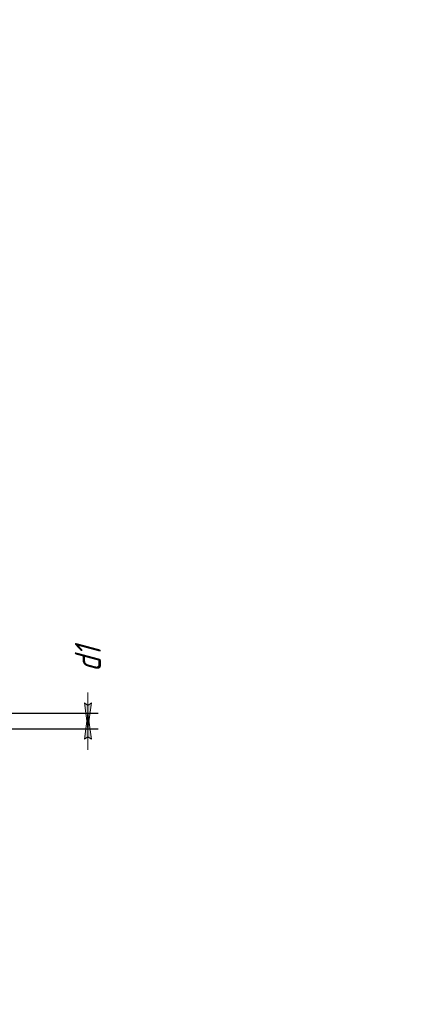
# Model space of a CAD drawing. Header units: millimetres. Extents: x 0 to 297, y 0 to 420.
# Tile 13 of 13: x 220 to 297, y 231 to 420. Entities that reach past the tile are written whole.
import ezdxf

# ---------------------------------------------------------------- set-up
doc = ezdxf.new("R2010")
doc.units = ezdxf.units.MM
doc.linetypes.add('K5LT_THIN', pattern=[0])
doc.layers.add('Системный слой', color=7, linetype='Continuous')
doc.styles.add('KDIMTEXTSTYLE', font='GOST_AU.SHX', dxfattribs={"width": 0.96, "oblique": 15, "height": 5})
doc.dimstyles.new('KDIMSTYLE (0.25)', dxfattribs={"dimtxt": 5, "dimasz": 1, "dimexe": 2, "dimexo": 0, "dimgap": 1, "dimtad": 1, "dimlfac": 4, "dimtxsty": 'KDIMTEXTSTYLE', "dimsah": 1, "dimcen": 0, "dimdle": 1, "dimadec": 0, "dimazin": 0, "dimtfac": 0.667, "dimtmove": 0, "dimatfit": 3, "dimfxl": 1, "dimtvp": 1, "dimtolj": 1, "dimtzin": 0, "dimarcsym": 0})

# ---------------------------------------------------------------- blocks, each defined once
blk = doc.blocks.new('KDIMARROW_02')
at = {"layer": 'Системный слой'}
blk.add_hatch(color=0, dxfattribs=at).paths.add_polyline_path([(4.5, -5.51091059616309e-16), (5, 0.6582624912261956), (0, 0), (5, -0.658262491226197)])
at = {"layer": 'Системный слой', "color": 0, "linetype": 'K5LT_THIN', "lineweight": 18}
for p, q in [((0, 0), (-1, 0)), ((5, 0.6582624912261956), (0, 0)), ((0, 0), (5, -0.658262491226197)), ((0, 0), (7, -8.572527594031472e-16)), ((4.5, -5.51091059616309e-16), (5, 0.6582624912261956)), ((5, -0.658262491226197), (4.5, -5.51091059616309e-16))]:
    blk.add_line(p, q, dxfattribs=at)

msp = doc.modelspace()

# ---------------------------------------------------------------- dimensions: what is measured, and where the dimension line sits
at = {"layer": 'Системный слой', "color": 7}
msp.add_linear_dim(base=(232.6212530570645, 283.7529266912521), p1=(179.3285122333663, 286.7529266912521), p2=(180.3285122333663, 283.7529266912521), angle=90, location=(232.6212530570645, 297.1103223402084), text='\\H5.0;\\W0.965;\\Q15;\\H5.0;\\W0.965;\\Q15;\\Q15;d1', dimstyle='KDIMSTYLE (0.25)', override={"dimexo": 0, "dimblk1": 'KDIMARROW_02', "dimblk2": 'KDIMARROW_02', "dimse1": 0, "dimse2": 0, "dimclrt": 7, "dimtolj": 1}, dxfattribs=at).render()

doc.saveas('drawing.dxf')
